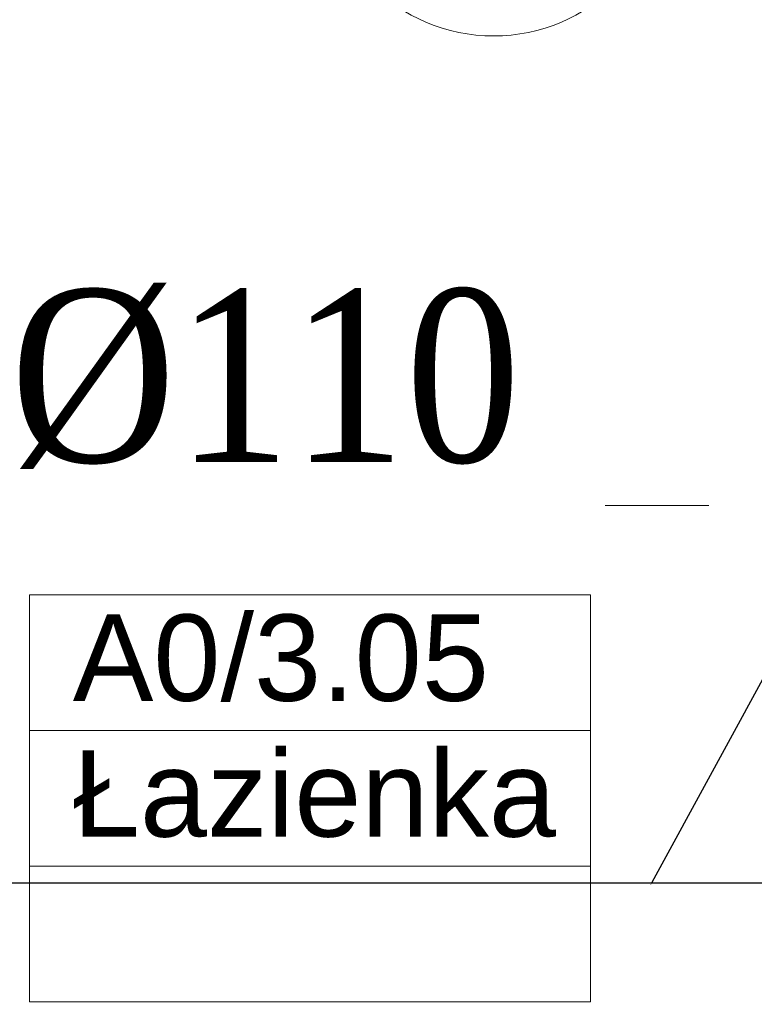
# Model space of a CAD drawing. Header units: millimetres. Extents: x -52968 to 399385, y -141133 to 110561.
# Tile 55 of 146: x 69212 to 70062, y -107174 to -106034. Entities that reach past the tile are written whole.
import ezdxf
from ezdxf import colors
from ezdxf.entities.mleader import LeaderData, LeaderLine
from ezdxf.math import Vec2, Vec3

# ---------------------------------------------------------------- set-up
doc = ezdxf.new("R2010")
doc.units = ezdxf.units.MM
doc.linetypes.add('SIM-Wegliniec-21.07.2025-Parter$0$Przerywana', pattern=[240, 120, -120])
doc.layers.add('_xref', color=250, linetype='Continuous')
for name, color, linetype, lineweight in [('RR_IWK_opisy', 7, 'Continuous', 0), ('RR_ks_podposadzkowa', 32, 'Kanalizacja', 30), ('SIM-Wegliniec-21.07.2025-Parter$0$A-Przekroje-PB_Nr_pióra__5', 250, 'Continuous', 0), ('SIM-Wegliniec-21.07.2025-Parter$0$Nowe_Metryczki pomieszczeń Archicada_Nr_pióra__6', 250, 'Continuous', 0), ('SIM-Wegliniec-21.07.2025-Parter$0$Nowe_Znaczniki drzwi Archicada_Nr_pióra__2', 250, 'Continuous', 0)]:
    doc.layers.add(name, color=color, linetype=linetype, lineweight=lineweight)
doc.styles.add('Garamond', font='GARA.TTF')
doc.styles.add('SIM-Wegliniec-21.07.2025-Parter$0$STYL_AUTOMATYCZNY_2', font='arial.ttf')
doc.styles.get("Standard").update_dxf_attribs({"font": 'arial.ttf'})
doc.linetypes.add('Kanalizacja', pattern='A,25,0,["◄",Standard,S=5,R=0,X=-5,Y=-2.5],0', length=25)

# ---------------------------------------------------------------- blocks, each defined once
blk = doc.blocks.new('SIM-Wegliniec-21.07.2025-Parter')
at = {"layer": 'SIM-Wegliniec-21.07.2025-Parter$0$A-Przekroje-PB_Nr_pióra__5', "linetype": 'SIM-Wegliniec-21.07.2025-Parter$0$Przerywana', "lineweight": 13}
blk.add_line((62449.3, -106596.2), (93776.2, -106596.2), dxfattribs=at)
at = {"layer": 'SIM-Wegliniec-21.07.2025-Parter$0$Nowe_Metryczki pomieszczeń Archicada_Nr_pióra__6', "linetype": 'Continuous', "lineweight": 13}
for p, q in [((69223.2, -106699.5), (69872.2, -106699.5)), ((69223.2, -106856.6), (69223.2, -106699.5)), ((69872.2, -106699.5), (69872.2, -106856.6)), ((69872.2, -106856.6), (69223.2, -106856.6)), ((69223.2, -106856.6), (69872.2, -106856.6)), ((69223.2, -107013.8), (69223.2, -106856.6)), ((69872.2, -106856.6), (69872.2, -107013.8)), ((69872.2, -107013.8), (69223.2, -107013.8)), ((69223.2, -107013.8), (69872.2, -107013.8)), ((69223.2, -107170.9), (69223.2, -107013.8)), ((69872.2, -107013.8), (69872.2, -107170.9)), ((69872.2, -107170.9), (69223.2, -107170.9))]:
    blk.add_line(p, q, dxfattribs=at)
at = {"layer": 'SIM-Wegliniec-21.07.2025-Parter$0$Nowe_Znaczniki drzwi Archicada_Nr_pióra__2', "linetype": 'Continuous', "lineweight": 13, "flags": 128}
blk.add_lwpolyline([(69560.1, -105852.6, 1), (69960.1, -105852.6, 1)], format="xyb", close=True, dxfattribs=at)
at = {"layer": 'SIM-Wegliniec-21.07.2025-Parter$0$Nowe_Metryczki pomieszczeń Archicada_Nr_pióra__6', "lineweight": 13, "char_height": 100, "attachment_point": 1, "style": 'SIM-Wegliniec-21.07.2025-Parter$0$STYL_AUTOMATYCZNY_2'}
for s, insert in [('\\A1;{\\pql;\\pt0,2300;\\fArial|b0|i0|c238|p0;\\W1.000000;A0/3.05\\fArial|b0|i0|c238|p0;\\W1.000000;\\A1{\\H.66x;\\S^  ;}\\fArial|b0|i0|c238|p0;\\W1.000000;\\fArial|b0|i0|c238|p0;\\W1.000000;\\A1{\\H.66x;\\S^  ;}}', (69273.2, -106722.3)), ('\\A1;{\\pql;\\pt0,2300;\\fArial|b0|i0|c238|p0;\\W1.000000;Łazienka\\fArial|b0|i0|c238|p0;\\W1.000000;\\A1{\\H.66x;\\S^  ;}\\fArial|b0|i0|c238|p0;\\W1.000000;\\fArial|b0|i0|c238|p0;\\W1.000000;\\A1{\\H.66x;\\S^  ;}}', (69273.2, -106879.5))]:
    blk.add_mtext(s, dxfattribs=dict(at, insert=insert))

msp = doc.modelspace()

# ---------------------------------------------------------------- block references
at = {"layer": '_xref'}
msp.add_blockref('SIM-Wegliniec-21.07.2025-Parter', (0, 0), dxfattribs=at)

# ---------------------------------------------------------------- next in the draw order: linework, layer by layer
at = {"layer": 'RR_ks_podposadzkowa', "ltscale": 50}
msp.add_line((70838.4, -107033.4), (69069.6, -107033.4), dxfattribs=at)

# ---------------------------------------------------------------- next in the draw order: leaders
at = {"layer": 'RR_IWK_opisy'}
ml = msp.add_multileader_mtext('Standard', dxfattribs=at)
ml.set_content('\\fGaramond|b0|i0;%%c110', color=256, style='Garamond')
ml.set_leader_properties()
ml.build(insert=Vec2(0, 0))
ml.multileader.update_dxf_attribs({"has_text_frame": 1, "text_left_attachment_type": 2, "text_right_attachment_type": 2})
ctx = ml.context
ctx.base_point, ctx.char_height, ctx.landing_gap_size, ctx.plane_origin = Vec3(69100.6, -106450.4), 200, 50, Vec3(-81034.8, 88816.8)
ctx.left_attachment, ctx.right_attachment = 2, 2
notes = []
notes.append((ctx, [(0, (1, 1, 0), (69142.6, -106450.3), (1, 0), 8, [(0, [(68785.4, -107102.8)], 0, [])])]))
ctx.mtext.insert = Vec3(69200.6, -106345.8)
ctx.mtext.has_bg_fill, ctx.mtext.bg_color, ctx.mtext.bg_scale_factor, ctx.mtext.bg_transparency, ctx.mtext.use_window_bg_color = 1, -1027028792, 1.3, 0, 1
ml = msp.add_multileader_mtext('Standard', dxfattribs=at)
ml.set_content('\\fGaramond|b0|i0;%%c110', color=256, style='Garamond')
ml.set_leader_properties()
ml.build(insert=Vec2(0, 0))
ml.multileader.update_dxf_attribs({"has_text_frame": 1, "text_left_attachment_type": 2, "text_right_attachment_type": 2})
ctx = ml.context
ctx.base_point, ctx.char_height, ctx.landing_gap_size, ctx.plane_origin = Vec3(70058.2, -106744.6), 200, 50, Vec3(-79878.6, 88883.9)
ctx.left_attachment, ctx.right_attachment = 2, 2
notes.append((ctx, [(0, (1, 1, 0), (70100.2, -106744.5), (1, 0), 8, [(0, [(69941.5, -107035.7)], 0, [])])]))
ctx.mtext.insert = Vec3(70158.2, -106640)
ctx.mtext.has_bg_fill, ctx.mtext.bg_color, ctx.mtext.bg_scale_factor, ctx.mtext.bg_transparency, ctx.mtext.use_window_bg_color = 1, -1027028792, 1.3, 0, 1
for ctx, leaders in notes:
    for number, flags, end, landing, length, lines in leaders:
        leader = LeaderData()
        leader.index, (leader.has_last_leader_line, leader.has_dogleg_vector, leader.attachment_direction) = number, flags
        leader.last_leader_point, leader.dogleg_vector, leader.dogleg_length = Vec3(end), Vec3(landing), length
        for number, points, colour, breaks in lines:
            line = LeaderLine()
            line.index, line.vertices, line.color, line.breaks = number, Vec3.list(points), colors.encode_raw_color(colour), breaks
            leader.lines.append(line)
        ctx.leaders.append(leader)

doc.saveas('drawing.dxf')
